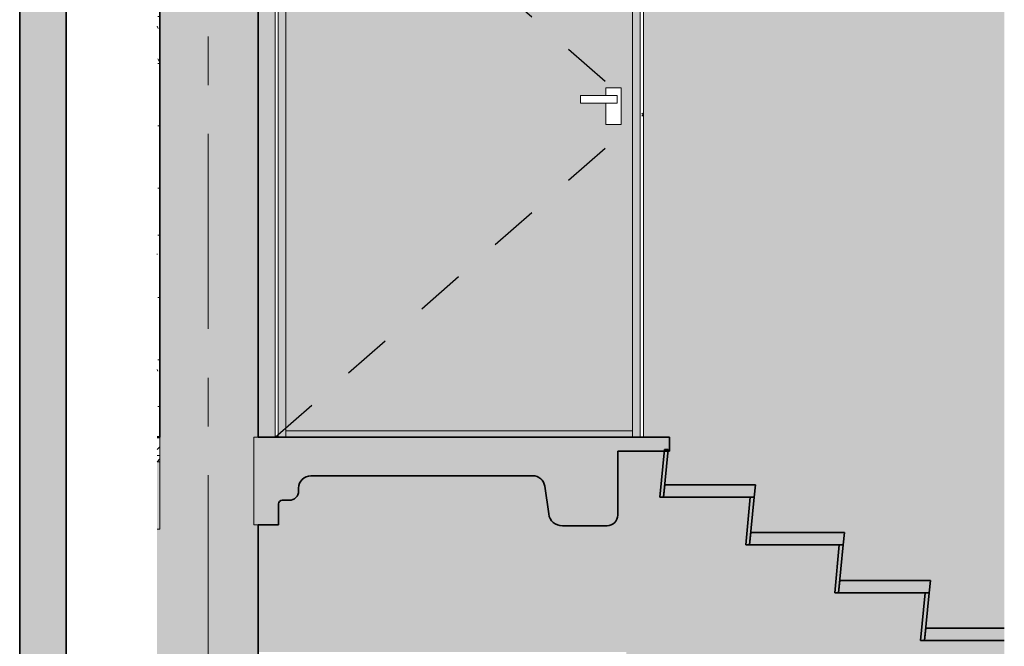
# Model space of a CAD drawing. Header units: millimetres. Extents: x -35550 to -1797, y -2320 to 9844.
# Tile 83 of 96: x -5005 to -1797, y 719 to 2759. Entities that reach past the tile are written whole.
import ezdxf

# ---------------------------------------------------------------- set-up
doc = ezdxf.new("R2010")
doc.units = ezdxf.units.MM
doc.linetypes.add('Dash', pattern=[317.5, 158.75, -158.75])
doc.linetypes.add('Grid Line 1_2_', pattern=[1111.25, 635, -158.75, 158.75, -158.75])
for name, color, linetype, lineweight in [('Common Edges', 7, 'Continuous', 18), ('Cut Pattern-2', 7, 'Continuous', 18), ('Doors', 7, 'Continuous', 18), ('Floors-2', 7, 'Continuous', 50), ('Generic Models', 7, 'Continuous', 18), ('Generic Models-6', 7, 'Continuous', 35), ('Grids-1', 7, 'Grid Line 1_2_', 9), ('Hidden Lines', 7, 'Dash', 25), ('Section Boxes', 7, 'Continuous', 9), ('Stairs', 7, 'Continuous', 18), ('Stairs-2', 7, 'Continuous', 35), ('Walls', 7, 'Continuous', 18), ('Walls-1', 7, 'Continuous', 35)]:
    doc.layers.add(name, color=color, linetype=linetype, lineweight=lineweight)
for name, color, linetype, lineweight, true_color in [('Cut Pattern-1', 7, 'Continuous', 18, 0x787878), ('Cut Pattern-3', 9, 'Continuous', 18, 0x808080), ('Cut Pattern-4', 7, 'Continuous', 35, 0x787878), ('Doors-1', 7, 'Continuous', 18, 0x7b918a), ('Generic Models-5', 9, 'Continuous', 18, 0x808080), ('Stairs-1', 9, 'Continuous', 18, 0x808080), ('Surface Pattern-1', 7, 'Continuous', 18, 0xc0c0c0)]:
    doc.layers.add(name, color=color, linetype=linetype, lineweight=lineweight, true_color=true_color)

# ---------------------------------------------------------------- blocks, each defined once
blk = doc.blocks.new('SMA_D01_ 1-poolne - SU-P-01 - 1200x2100 EI 1korrus-2309402-Koridori viidad')
at = {"layer": 'Doors-1'}
for points in [[(25408.2, 1400), (25408.2, 1400), (25408.2, 3490), (24228.2, 3490), (24228.2, 1400), (24253.2, 1400), (24253.2, 3465), (25383.2, 3465), (25383.2, 1400)], [(25383.2, 1400), (25383.2, 1420), (24253.2, 1420), (24253.2, 1400), (25363.1, 1400)]]:
    blk.add_hatch(color=256, dxfattribs=at).paths.add_polyline_path(points, flags=0)
h = blk.add_hatch(color=256, dxfattribs=at)
h.paths.add_polyline_path([(25213.2, 1420), (25383.2, 1420), (25383.2, 3465), (24253.2, 3465), (24253.2, 1420)], flags=0)
h.paths.add_polyline_path([(25295.7, 2417.5), (25295.7, 2487.5), (25213.2, 2487.5), (25213.2, 2512.5), (25295.7, 2512.5), (25295.7, 2537.5), (25345.7, 2537.5), (25345.7, 2417.5)], flags=0)
at = {"layer": 'Doors'}
for p, q in [((24228.2, 3490), (24228.2, 1400)), ((25408.2, 3490), (24228.2, 3490)), ((24253.2, 3465), (24253.2, 1400)), ((24253.2, 3465), (25383.2, 3465)), ((25383.2, 3465), (24253.2, 3465)), ((24253.2, 3465), (24253.2, 1420)), ((25383.2, 3465), (25383.2, 1400)), ((25383.2, 1420), (25383.2, 3465)), ((25408.2, 1400), (25408.2, 3490)), ((25295.7, 2537.5), (25345.7, 2537.5)), ((25295.7, 2512.5), (25295.7, 2537.5)), ((25345.7, 2537.5), (25345.7, 2417.5)), ((25213.2, 2512.5), (25333.2, 2512.5)), ((25213.2, 2512.5), (25213.2, 2487.5)), ((25333.2, 2512.5), (25333.2, 2487.5)), ((25333.2, 2487.5), (25213.2, 2487.5)), ((25295.7, 2417.5), (25295.7, 2487.5)), ((25345.7, 2417.5), (25295.7, 2417.5)), ((24253.2, 1400), (24253.2, 1420)), ((24253.2, 1420), (25383.2, 1420)), ((24253.2, 1420), (25383.2, 1420)), ((25383.2, 1420), (25383.2, 1400))]:
    blk.add_line(p, q, dxfattribs=at)
at = {"layer": 'Hidden Lines'}
for p in [(24218.2, 3500), (24218.2, 1400)]:
    blk.add_line(p, (25418.2, 2450), dxfattribs=at)
blk = doc.blocks.new('Generic Models 10 - Generic Models 27-1786654-Koridori viidad')
at = {"layer": 'Generic Models-5'}
blk.add_hatch(color=256, dxfattribs=at).paths.add_polyline_path([(25154.2, 1111.2), (25299.9, 1111.2), (25317.4, 1115.9), (25330.2, 1128.7), (25334.9, 1146.2), (25334.9, 1353.9), (25503.1, 1353.9), (25503.1, 1400), (24149.5, 1400), (24149.5, 1114.2), (24229.5, 1114.2), (24229.5, 1182.3), (24232.9, 1190.7), (24241.4, 1194.2), (24264.8, 1194.2), (24279.8, 1198.2), (24290.8, 1209.2), (24294.8, 1224.2), (24295.3, 1236.1), (24300.2, 1254.2), (24314.8, 1268.9), (24334.8, 1274.2), (25057.4, 1274.2), (25075.8, 1269.8), (25090, 1257.4), (25097, 1239.8), (25109.6, 1150), (25117.5, 1130.2), (25133.5, 1116.2)], flags=0)
at = {"layer": 'Generic Models'}
for p, q in [((24163.1, 1400), (24149.5, 1400)), ((24149.5, 1400), (24149.5, 1114.2)), ((24149.5, 1114.2), (24163.1, 1114.2))]:
    blk.add_line(p, q, dxfattribs=at)
at = {"layer": 'Generic Models-6'}
for p, q in [((25503.1, 1400), (24163.1, 1400)), ((25503.1, 1353.9), (25503.1, 1400)), ((25334.9, 1146.2), (25334.9, 1353.9)), ((25334.9, 1353.9), (25503.1, 1353.9)), ((24334.8, 1274.2), (25057.4, 1274.2)), ((24294.8, 1224.2), (24294.8, 1234.2)), ((25097, 1239.8), (25109.6, 1150)), ((24241.4, 1194.2), (24264.8, 1194.2)), ((24229.5, 1114.2), (24229.5, 1182.3)), ((24163.1, 1114.2), (24229.5, 1114.2)), ((25154.2, 1111.2), (25299.9, 1111.2))]:
    blk.add_line(p, q, dxfattribs=at)
for centre, radius, start, end in [((24334.8, 1234.2), 40, 90, 180), ((25057.4, 1234.2), 40, 8, 90), ((24264.8, 1224.2), 30, 270, 360), ((24241.4, 1182.3), 11.9, 90, 180), ((25154.2, 1156.2), 45, 188, 270), ((25299.9, 1146.2), 35, 270, 360)]:
    blk.add_arc(centre, radius, start, end, dxfattribs=at)
blk = doc.blocks.new('Stair - Stairs-1786674-Koridori viidad')
at = {"layer": 'Stairs-1'}
for points in [[(25484.2, 1204.4), (25499.2, 1360), (25486.5, 1360), (25471.5, 1204.4)], [(25779.2, 1204.4), (25783.1, 1244.4), (25488.1, 1244.4), (25484.2, 1204.4)], [(25764.2, 1048.9), (25779.2, 1204.4), (25766.5, 1204.4), (25751.5, 1048.9)], [(26069.2, 1048.9), (26073.1, 1088.9), (25768.1, 1088.9), (25764.2, 1048.9)], [(26054.2, 893.3), (26069.2, 1048.9), (26056.5, 1048.9), (26041.5, 893.3)], [(26349.2, 893.3), (26353.1, 933.3), (26058.1, 933.3), (26054.2, 893.3)], [(26334.2, 737.8), (26349.2, 893.3), (26336.5, 893.3), (26321.5, 737.8)], [(26594, 737.8), (26594, 777.8), (26338.1, 777.8), (26334.2, 737.8)]]:
    blk.add_hatch(color=256, dxfattribs=at).paths.add_polyline_path(points, flags=0)
at = {"layer": 'Stairs-2'}
for p, q in [((25486.5, 1360), (25471.5, 1204.4)), ((25484.2, 1204.4), (25499.2, 1360)), ((25499.2, 1360), (25486.5, 1360)), ((25488.1, 1244.4), (25484.2, 1204.4)), ((25783.1, 1244.4), (25488.1, 1244.4)), ((25779.2, 1204.4), (25783.1, 1244.4)), ((25471.5, 1204.4), (25484.2, 1204.4)), ((25484.2, 1204.4), (25779.2, 1204.4)), ((25766.5, 1204.4), (25751.5, 1048.9)), ((25764.2, 1048.9), (25779.2, 1204.4)), ((25779.2, 1204.4), (25766.5, 1204.4)), ((25768.1, 1088.9), (25764.2, 1048.9)), ((26073.1, 1088.9), (25768.1, 1088.9)), ((26069.2, 1048.9), (26073.1, 1088.9)), ((25751.5, 1048.9), (25764.2, 1048.9)), ((25764.2, 1048.9), (26069.2, 1048.9)), ((26056.5, 1048.9), (26041.5, 893.3)), ((26054.2, 893.3), (26069.2, 1048.9)), ((26069.2, 1048.9), (26056.5, 1048.9)), ((26058.1, 933.3), (26054.2, 893.3)), ((26353.1, 933.3), (26058.1, 933.3)), ((26349.2, 893.3), (26353.1, 933.3)), ((26041.5, 893.3), (26054.2, 893.3)), ((26054.2, 893.3), (26349.2, 893.3)), ((26336.5, 893.3), (26321.5, 737.8)), ((26334.2, 737.8), (26349.2, 893.3)), ((26349.2, 893.3), (26336.5, 893.3)), ((26338.1, 777.8), (26334.2, 737.8)), ((26594, 777.8), (26338.1, 777.8)), ((26321.5, 737.8), (26334.2, 737.8)), ((26334.2, 737.8), (26594, 737.8))]:
    blk.add_line(p, q, dxfattribs=at)

msp = doc.modelspace()

# ---------------------------------------------------------------- hatches: boundary and pattern name
at = {"layer": 'Cut Pattern-1'}
for points in [[(-4227.8, 1103.3), (-4227.8, 1114.2), (-4241.4, 1114.2), (-4241.4, 1400), (-4227.8, 1400), (-4227.8, 2800), (-4547.8, 2800), (-4547.8, 1103.3)], [(-4227.8, -1400), (-4227.8, 1103.3), (-4547.8, 1103.3), (-4547.8, 1100), (-4557.3, 1100), (-4557.3, -1400)]]:
    msp.add_hatch(color=256, dxfattribs=at).paths.add_polyline_path(points, flags=0)
at = {"layer": 'Cut Pattern-2'}
h = msp.add_hatch(dxfattribs=at)
h.set_pattern_fill('FP_26', color=256, style=0, pattern_type=2)
h.set_pattern_definition([(50, (-6484.93, 4801.15), (161.3836, -14.1198), [16.875, -185.625]), (355, (-6484.93, 4801.15), (-31.219, 169.243), [13.5, -148.5]), (100.451, (-6471.48, 4799.97), (130.166, 155.123), [14.342, -157.757]), (46.184, (-6484.93, 4846.15), (240.129, -37.243), [25.312, -278.437]), (96.636, (-6464.92, 4843.05), (210.297, 219.178), [21.512, -236.635]), (351.184, (-6484.93, 4846.15), (210.3, 219.175), [20.25, -222.75]), (21, (-6462.43, 4834.9), (134.304, -90.5897), [16.875, -185.625]), (326, (-6462.43, 4834.9), (54.7456, 163.1586), [13.5, -148.5]), (71.451, (-6451.24, 4827.35), (189.051, 72.568), [14.342, -157.757]), (37.5, (-6484.93, 4801.15), (2.7353, 74.9012), [1.676, -145.024, 1.676, -149.074, -149.062]), (37.5, (-6484.93, 4801.15), (2.7353, 74.9012), [-297.45, 1.676, -147.386]), (7.5, (-6484.93, 4801.15), (59.1912, 88.7422), [1.676, -84.274, 1.676, -141.649, -56.812]), (7.5, (-6484.93, 4801.15), (59.1912, 88.7422), [-229.275, 1.676, -55.136]), (327.5, (-6535.105, 4801.15), (120.1096, -5.0746), [1.676, -54.574, 1.676, -173.824, -232.875]), (327.5, (-6535.105, 4801.15), (120.1096, -5.0746), [-231.75, 1.676, -231.199]), (317.5, (-6557.61, 4801.15), (131.2165, 22.524), [1.676, -71.449, 1.676, -114.874, -165.375]), (317.5, (-6557.61, 4801.15), (131.2165, 22.524), [-189.675, 1.676, -163.699]), (45, (-6484.93, 4801.15), (-99.437, 99.437), [])])
h.paths.add_polyline_path([(-4547.8, 1340), (-4547.8, 1400), (-4557.3, 1400), (-4557.3, 1340)], flags=0)
at = {"layer": 'Cut Pattern-3'}
h = msp.add_hatch(dxfattribs=at)
h.set_pattern_fill('FP_27', color=256, style=0, pattern_type=2)
h.set_pattern_definition([(45, (-6484.93, 4801.15), (-53.033, 53.033), []), (135, (-6484.93, 4801.15), (-53.033, -53.033), [])])
h.paths.add_polyline_path([(-4547.8, 1320), (-4547.8, 1340), (-4557.3, 1340), (-4557.3, 1320)], flags=0)
msp.add_hatch(color=256, dxfattribs=at).paths.add_polyline_path([(-4547.8, 1100), (-4547.8, 1320), (-4557.3, 1320), (-4557.3, 1100)], flags=0)
at = {"layer": 'Cut Pattern-4'}
for points in [[(-5004.8, 955.2), (-4853.7, 989.3), (-4853.7, 3771.8), (-5004.8, 3737.8), (-5004.8, 995.9)], [(-5004.8, -1827.3), (-4853.7, -1793.3), (-4853.7, 989.3), (-5004.8, 955.2), (-5004.8, -1784.9)]]:
    msp.add_hatch(color=256, dxfattribs=at).paths.add_polyline_path(points, flags=0)
at = {"layer": 'Surface Pattern-1'}
h = msp.add_hatch(color=256, dxfattribs=at)
h.paths.add_polyline_path([(-2887.8, 1400), (-1796.8, 1400), (-1796.8, 3537.8), (-2069.4, 3537.8), (-2054.4, 3693.3), (-2349.4, 3693.3), (-2334.4, 3848.9), (-2639.4, 3848.9), (-2624.4, 4004.4), (-2919.4, 4004.4), (-2904.4, 4160), (-2891.6, 4160), (-2902.8, 4044.4), (-2607.8, 4044.4), (-2622.8, 3888.9), (-2317.8, 3888.9), (-2332.8, 3733.3), (-2037.8, 3733.3), (-2052.8, 3577.8), (-1796.8, 3577.8), (-1796.8, 4200), (-2887.8, 4200), (-2887.8, 4170), (-3056, 4170), (-3056, 3962.3), (-3060.6, 3944.8), (-3073.5, 3932), (-3091, 3927.3), (-3236.7, 3927.3), (-3257.3, 3932.3), (-3273.4, 3946.3), (-3281.2, 3966.1), (-3293.9, 4055.9), (-3300.8, 4073.5), (-3315.1, 4085.9), (-3333.5, 4090.3), (-4056.1, 4090.3), (-4076.1, 4085), (-4090.7, 4070.3), (-4096.1, 4050.3), (-4096.1, 4040.3), (-4100.1, 4025.3), (-4111.1, 4014.3), (-4126.1, 4010.3), (-4149.5, 4010.3), (-4157.9, 4006.8), (-4161.4, 3998.4), (-4161.4, 3930.3), (-4227.8, 3930.3), (-4227.8, 1400), (-4172.6, 1400), (-4172.6, 3500), (-2972.6, 3500), (-2972.6, 1400)], flags=0)
h.paths.add_polyline_path([(-2308.9, 3347.6), (-2325.8, 3351.7), (-2338, 3360.9), (-2346.9, 3377.1), (-2349.9, 3399.4), (-2344.1, 3438), (-2331.2, 3469.4), (-2316.4, 3487.8), (-2301.4, 3497.6), (-2285, 3500.7), (-2268.9, 3497.5), (-2255.7, 3487.9), (-2246.9, 3472.3), (-2243.9, 3451), (-2246, 3426.3), (-2252.1, 3401.8), (-2264.5, 3375.6), (-2278.9, 3358.6), (-2293, 3350.4), (-2307.9, 3347.8)], flags=0)
h.paths.add_polyline_path([(-2725.6, 3347.6), (-2742.6, 3351.7), (-2754.8, 3360.9), (-2763.7, 3377.1), (-2766.6, 3399.4), (-2760.8, 3438), (-2747.9, 3469.4), (-2733.2, 3487.8), (-2718.2, 3497.6), (-2701.8, 3500.7), (-2685.7, 3497.5), (-2672.4, 3487.9), (-2663.6, 3472.3), (-2660.7, 3451), (-2662.7, 3426.3), (-2668.8, 3401.8), (-2681.2, 3375.6), (-2695.6, 3358.6), (-2709.7, 3350.4), (-2724.6, 3347.8)], flags=0)
h.paths.add_polyline_path([(-2408.4, 3350), (-2427.6, 3350), (-2404, 3463.5), (-2422.5, 3452.7), (-2447.2, 3444.2), (-2443.7, 3460.7), (-2416.5, 3475.1), (-2396.1, 3490.7), (-2388.1, 3500.7), (-2377.1, 3500.7), (-2404, 3371.1)], flags=0)
h.paths.add_polyline_path([(-2634.6, 3350), (-2656, 3350), (-2647.8, 3372.6), (-2634, 3389.9), (-2580.4, 3432.6), (-2568.9, 3447.5), (-2566.5, 3458.3), (-2569.1, 3468.3), (-2574, 3475), (-2582.4, 3480.1), (-2592.9, 3481.8), (-2602.6, 3480.1), (-2612.1, 3474), (-2618.4, 3465.8), (-2623, 3452.6), (-2641.8, 3455.1), (-2636.5, 3474), (-2625.9, 3488.5), (-2611, 3497.6), (-2592.5, 3500.6), (-2568.4, 3494.8), (-2559.7, 3488.7), (-2553, 3480), (-2547.7, 3459.8), (-2550.4, 3444.8), (-2558.5, 3430.5), (-2618.8, 3381.3), (-2629.1, 3368.8), (-2559.4, 3368.8), (-2563.1, 3350), (-2629.1, 3350)], flags=0)
h.paths.add_polyline_path([(-2218, 3350), (-2207, 3387), (-2182.3, 3436.5), (-2165.9, 3459.7), (-2147.7, 3479.5), (-2223.1, 3479.5), (-2219.5, 3498.3), (-2122.8, 3498.3), (-2126.2, 3479.5), (-2149.5, 3455.3), (-2169.7, 3425), (-2188.1, 3386), (-2199.2, 3350), (-2207.5, 3350)], flags=0)
h.paths.add_polyline_path([(-2844.3, 3350), (-2820.8, 3463.5), (-2839.2, 3452.7), (-2863.9, 3444.2), (-2860.5, 3460.7), (-2832, 3476), (-2812.8, 3490.7), (-2804.8, 3500.7), (-2793.8, 3500.7), (-2825.2, 3350), (-2832, 3350)], flags=0)
h.paths.add_polyline_path([(-2724.6, 3366.5), (-2714.3, 3368.8), (-2704.3, 3376.6), (-2693.9, 3391.3), (-2685.9, 3413), (-2679.5, 3453.4), (-2681.1, 3466.4), (-2685.7, 3475.2), (-2692.9, 3480.2), (-2702.1, 3481.8), (-2715.9, 3478.3), (-2728.1, 3466.2), (-2735.9, 3451.1), (-2742.6, 3429.9), (-2747.8, 3396.6), (-2742.6, 3375.9), (-2735.4, 3369), (-2725.6, 3366.7)], flags=0)
h.paths.add_polyline_path([(-2307.9, 3366.5), (-2297.6, 3368.8), (-2287.6, 3376.6), (-2277.2, 3391.3), (-2269.2, 3413), (-2262.8, 3453.4), (-2264.3, 3466.4), (-2269.2, 3475.3), (-2277.2, 3480.4), (-2285.3, 3481.8), (-2299.1, 3478.3), (-2311.4, 3466.2), (-2319.1, 3451.1), (-2325.8, 3429.9), (-2331.1, 3396.6), (-2325.8, 3375.9), (-2318.7, 3369), (-2308.9, 3366.7)], flags=0)
h.paths.add_polyline_path([(-2484.1, 3394.7), (-2543, 3394.7), (-2540.6, 3413.6), (-2481.7, 3413.6)], flags=0)
h = msp.add_hatch(dxfattribs=at)
h.set_pattern_fill('FP_28', color=256, style=0, pattern_type=2)
h.set_pattern_definition([(0, (-6484.93, 4801.15), (203.2, 50.8), [16.764, -135.636, 16.764, -135.636, -812.8]), (0, (-6484.93, 4801.15), (203.2, 50.8), [-304.8, 16.764, -288.036, 16.764, -135.636, -355.6]), (0, (-6484.93, 4801.15), (203.2, 50.8), [-762, 16.764, -84.836, 16.764, -237.236]), (120, (-6408.73, 4826.55), (-145.5941, 150.57636), [16.764, -135.636, 16.764, -135.636, -812.8]), (120, (-6408.73, 4826.55), (-145.5941, 150.57636), [-304.8, 16.764, -288.036, 16.764, -135.636, -355.6]), (120, (-6408.73, 4826.55), (-145.5941, 150.57636), [-762, 16.764, -84.836, 16.764, -237.236]), (240, (-6383.33, 4928.15), (-57.6059, -201.37636), [16.764, -135.636, 16.764, -135.636, -812.8]), (240, (-6383.33, 4928.15), (-57.6059, -201.37636), [-304.8, 16.764, -288.036, 16.764, -135.636, -355.6]), (240, (-6383.33, 4928.15), (-57.6059, -201.37636), [-762, 16.764, -84.836, 16.764, -237.236])])
h.paths.add_polyline_path([(-4547.8, 1400), (-4547.8, 3900), (-4557.3, 3900), (-4557.3, 1400)], flags=0)
h = msp.add_hatch(color=256, dxfattribs=at)
h.paths.add_polyline_path([(-3027.8, -1400), (-1796.8, -1400), (-1796.8, 737.8), (-2069.4, 737.8), (-2054.4, 893.3), (-2349.4, 893.3), (-2334.4, 1048.9), (-2639.4, 1048.9), (-2624.4, 1204.4), (-2919.4, 1204.4), (-2905, 1353.9), (-3056, 1353.9), (-3056, 1146.2), (-3060.6, 1128.7), (-3073.5, 1115.9), (-3091, 1111.2), (-3236.7, 1111.2), (-3257.3, 1116.2), (-3273.4, 1130.2), (-3281.2, 1150), (-3293.9, 1239.8), (-3300.8, 1257.4), (-3315.1, 1269.8), (-3333.5, 1274.2), (-4056.1, 1274.2), (-4076.1, 1268.9), (-4090.7, 1254.2), (-4096.1, 1234.2), (-4096.1, 1224.2), (-4100.1, 1209.2), (-4111.1, 1198.2), (-4126.1, 1194.2), (-4149.5, 1194.2), (-4157.9, 1190.7), (-4161.4, 1182.3), (-4161.4, 1114.2), (-4227.8, 1114.2), (-4227.8, 700), (-3027.8, 700), (-3027.8, -156.6)], flags=0)
h.paths.add_polyline_path([(-2052.8, 777.8), (-1796.8, 777.8), (-1796.8, 1400), (-2887.8, 1400), (-2887.8, 1353.9), (-2892.2, 1353.9), (-2902.8, 1244.4), (-2607.8, 1244.4), (-2622.8, 1088.9), (-2317.8, 1088.9), (-2332.8, 933.3), (-2037.8, 933.3), (-2041.6, 893.3)], flags=0)

# ---------------------------------------------------------------- linework, layer by layer
at = {"layer": 'Common Edges'}
for p, q in [((-4547.8, 1400), (-4547.8, 1100)), ((-4547.8, 1340), (-4557.3, 1340)), ((-4547.8, 1320), (-4557.3, 1320)), ((-4547.8, 1100), (-4557.3, 1100))]:
    msp.add_line(p, q, dxfattribs=at)
at = {"layer": 'Floors-2'}
msp.add_line((-4547.8, 1400), (-4557.3, 1400), dxfattribs=at)
at = {"layer": 'Grids-1'}
msp.add_line((-4390.9, -470.3), (-4390.9, 8534.2), dxfattribs=at)
at = {"layer": 'Section Boxes'}
msp.add_line((-4853.7, 9564.8), (-4853.7, -2055.1), dxfattribs=at)
at = {"layer": 'Walls'}
for p, q in [((-4172.6, 1400), (-4172.6, 3500)), ((-2972.6, 3500), (-2972.6, 1400)), ((-4241.4, 1114.2), (-4241.4, 1400)), ((-4241.4, 1400), (-4227.8, 1400)), ((-4227.8, 1114.2), (-4241.4, 1114.2))]:
    msp.add_line(p, q, dxfattribs=at)
at = {"layer": 'Walls-1'}
for p, q in [((-4547.8, 9592.7), (-4547.8, 1400)), ((-4227.8, 1400), (-4227.8, 3930.3)), ((-4853.7, 3771.8), (-4853.7, -1793.3)), ((-5004.8, 3737.8), (-5004.8, -1827.3)), ((-4227.8, -1400), (-4227.8, 1114.2))]:
    msp.add_line(p, q, dxfattribs=at)

# ---------------------------------------------------------------- block references
at = {"layer": 'Doors'}
msp.add_blockref('SMA_D01_ 1-poolne - SU-P-01 - 1200x2100 EI 1korrus-2309402-Koridori viidad', (-28390.9, 0), dxfattribs=at)
at = {"layer": 'Generic Models'}
msp.add_blockref('Generic Models 10 - Generic Models 27-1786654-Koridori viidad', (-28390.9, 0), dxfattribs=at)
at = {"layer": 'Stairs'}
msp.add_blockref('Stair - Stairs-1786674-Koridori viidad', (-28390.9, 0), dxfattribs=at)

doc.saveas('drawing.dxf')
